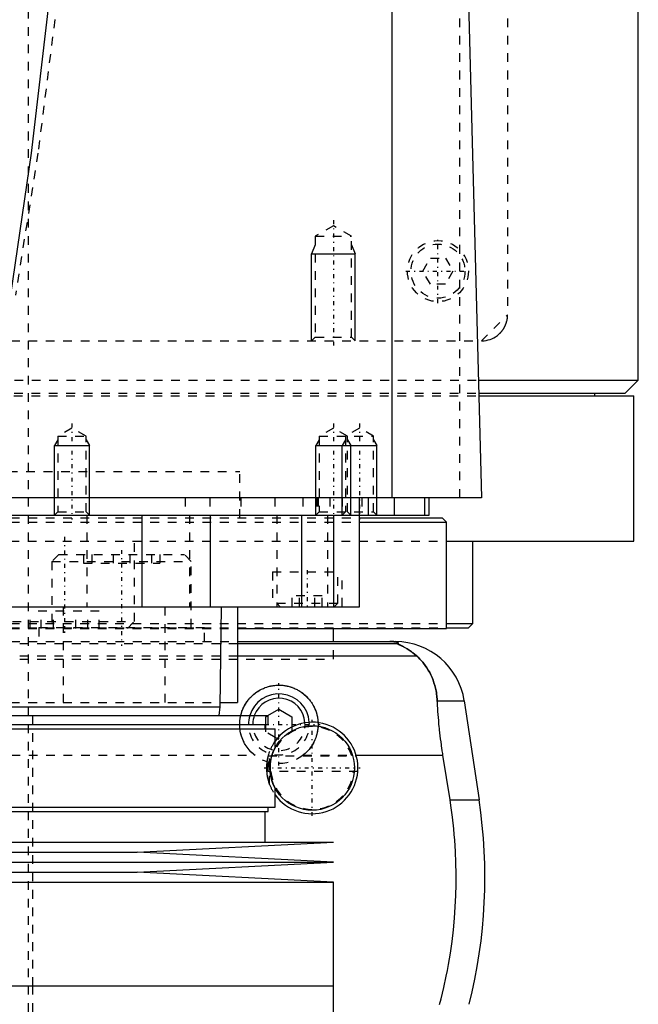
# Model space of a CAD drawing. Extents: x -90 to 90, y -139 to 487.
# Tile 6 of 14: x 9 to 80, y -42 to 71. Entities that reach past the tile are written whole.
import ezdxf

# ---------------------------------------------------------------- set-up
doc = ezdxf.new("R2010")
doc.units = 0
doc.linetypes.add('CENTER', pattern=[1.5, 0.45, -0.5, 0.05, -0.5])
doc.linetypes.add('DASHED', pattern=[2, 1, -1])
for name, color, linetype in [('AM_0', 7, 'CONTINUOUS'), ('AM_10', 7, 'CONTINUOUS'), ('AM_3', 7, 'DASHED'), ('AM_7', 7, 'CENTER')]:
    doc.layers.add(name, color=color, linetype=linetype)

msp = doc.modelspace()

# ---------------------------------------------------------------- linework, layer by layer
at = {"layer": 'AM_0', "color": 7, "linetype": 'CONTINUOUS'}
for p, q in [((80, 30), (80, 291.5)), ((51.74, 16.5), (51.74, 77.05)), ((60.5, 73.35), (62, 16.5)), ((61.61, 30), (80, 30)), ((78.5, 28.5), (80, 30)), ((61.65, 28.5), (78.5, 28.5)), ((75, 28.2), (75, 28.5)), ((61.66, 28.2), (79.5, 28.2)), ((79.5, 11.5), (79.5, 28.2)), ((62, 16.5), (-62, 16.5)), ((48, 4), (48, 16.5)), ((49, 16.5), (49, 14.5)), ((52, 14.5), (52, 16.5)), ((55.47, 16.5), (55.47, 14.5)), ((56, 14.5), (56, 16.5)), ((-56, 14.5), (56, 14.5)), ((13, 14.5), (13, 14.5)), ((23, 14.5), (23, 4)), ((30.85, 14.5), (30.85, 4)), ((41.36, 14.5), (41.36, 4)), ((45, 14.5), (45, 4)), ((48.01, 14.2), (57.5, 14.2)), ((48.01, 13.7), (58, 13.7)), ((58, 13.7), (57.5, 14.2)), ((58, 1.5), (58, 13.7)), ((58.06, 11.5), (79.5, 11.5)), ((61, 2.08), (61, 11.5)), ((-48, 4), (48, 4)), ((32, -7.5), (32.18, 4)), ((34, 4), (34, -7)), ((34.04, 1.5), (58, 1.5)), ((45, 0), (45, 1.5)), ((58.02, 1.58), (60.5, 1.58)), ((58.04, 2.08), (61, 2.08)), ((60.5, 1.58), (61, 2.08)), ((34, 0), (52.11, 0)), ((52.38, -0.25), (34, -0.25)), ((54.6, -1.69), (34, -1.69)), ((-32, -7.5), (32, -7.5)), ((31.9, -8.5), (32, -7.5)), ((32.01, -7), (34, -7)), ((37.48, -8.5), (38.75, -7.77)), ((38.75, -7.77), (40.25, -8.63)), ((56.93, -6.81), (60.02, -6.81)), ((60.02, -6.81), (61.72, -18.16)), ((-37.53, -8.5), (37.53, -8.5)), ((37.53, -9.5), (37.53, -8.5)), ((40.25, -8.63), (40.25, -9.79)), ((-38.33, -10), (38.33, -10)), ((-37.53, -9.5), (37.53, -9.5)), ((37.17, -10), (37.17, -9.5)), ((37.25, -10), (37.25, -9.5)), ((38.33, -12.16), (38.33, -10)), ((38.56, -11.12), (38.33, -10.99)), ((47.62, -13.03), (57.58, -13.03)), ((58.39, -18.16), (57.58, -13.03)), ((38.33, -19), (38.33, -16.84)), ((-38.33, -19), (38.33, -19)), ((37.53, -19.5), (37.53, -19)), ((58.39, -18.16), (61.72, -18.16)), ((-37.53, -19.5), (37.53, -19.5)), ((37.17, -23), (37.17, -19.5)), ((-45, -23), (45, -23)), ((22.5, -24.15), (45, -23)), ((-22.5, -24.15), (22.5, -24.15)), ((45, -25.3), (22.5, -24.15)), ((-45, -25.3), (45, -25.3)), ((22.5, -26.45), (45, -25.3)), ((-22.5, -26.45), (22.5, -26.45)), ((45, -27.6), (22.5, -26.45)), ((-45, -27.6), (45, -27.6)), ((45, -39.5), (45, -27.6)), ((-45, -39.5), (45, -39.5)), ((45, -52.9), (45, -39.5))]:
    msp.add_line(p, q, dxfattribs=at)
for points in [[(7.97, 39.77, 0), (10.36, 56.04, 0), (12.4, 73.35, 0)], [(52.38, -0.25, 0), (52.39, -0.25, 0), (52.41, -0.23, 0), (52.43, -0.22, 0), (52.44, -0.21, 0), (52.44, -0.2, 0), (52.45, -0.19, 0), (52.45, -0.17, 0), (52.45, -0.16, 0), (52.45, -0.14, 0), (52.43, -0.13, 0), (52.42, -0.12, 0), (52.41, -0.11, 0), (52.39, -0.1, 0), (52.35, -0.08, 0), (52.3, -0.07, 0), (52.23, -0.05, 0), (52.19, -0.04, 0), (52.17, -0.04, 0), (52.16, -0.04, 0), (52.15, -0.04, 0), (52.15, -0.04, 0), (52.13, -0.04, 0), (52.11, -0.03, 0), (52.1, -0.03, 0), (52.1, -0.03, 0), (52.08, -0.03, 0), (52.06, -0.03, 0), (52.05, -0.03, 0), (52.04, -0.02, 0), (52.01, -0.02, 0), (51.99, -0.02, 0), (51.96, -0.02, 0), (51.93, -0.01, 0), (51.91, -0.01, 0), (51.89, -0.01, 0), (51.87, -0.01, 0), (51.84, -0.01, 0), (51.82, -0.01, 0), (51.82, -0.01, 0), (51.81, -0.01, 0), (51.81, -0.01, 0), (51.8, -0.01, 0), (51.8, -0.01, 0), (51.79, -0.01, 0), (51.78, -0.01, 0), (51.78, -0.01, 0), (51.77, -0.01, 0), (51.77, -0.01, 0), (51.76, -0.01, 0), (51.76, 0, 0), (51.75, 0, 0), (51.74, 0, 0), (51.73, 0, 0), (51.73, 0, 0), (51.72, 0, 0), (51.72, 0, 0), (51.71, 0, 0), (51.7, 0, 0), (51.7, 0, 0), (51.69, 0, 0), (51.68, 0, 0), (51.68, 0, 0), (51.67, 0, 0), (51.67, 0, 0), (51.66, 0, 0), (51.65, 0, 0), (51.65, 0, 0), (51.64, 0, 0), (51.63, 0, 0), (51.63, 0, 0), (51.62, 0, 0), (51.61, 0, 0), (51.6, 0, 0), (51.6, 0, 0), (51.59, 0, 0), (51.58, 0, 0), (51.57, 0, 0), (51.57, 0, 0), (51.56, 0, 0), (51.55, 0, 0), (51.54, 0, 0), (51.53, 0, 0), (51.53, 0, 0), (51.52, 0, 0), (51.52, 0, 0), (51.51, 0, 0), (51.5, 0, 0), (51.49, 0, 0)], [(54.6, -1.69, 0), (54.51, -1.61, 0), (54.32, -1.45, 0), (54.14, -1.31, 0), (54.06, -1.24, 0), (53.97, -1.17, 0), (53.8, -1.05, 0), (53.63, -0.94, 0), (53.48, -0.84, 0), (53.33, -0.75, 0), (53.18, -0.67, 0), (53.12, -0.63, 0), (53.05, -0.59, 0), (52.93, -0.53, 0), (52.81, -0.48, 0), (52.7, -0.42, 0), (52.64, -0.4, 0), (52.63, -0.39, 0), (52.61, -0.38, 0), (52.6, -0.38, 0), (52.6, -0.37, 0), (52.58, -0.37, 0), (52.57, -0.36, 0), (52.55, -0.35, 0), (52.54, -0.35, 0), (52.52, -0.34, 0), (52.52, -0.34, 0), (52.51, -0.33, 0), (52.5, -0.33, 0), (52.48, -0.32, 0), (52.48, -0.32, 0), (52.47, -0.32, 0), (52.46, -0.31, 0), (52.45, -0.31, 0), (52.44, -0.3, 0), (52.44, -0.3, 0), (52.43, -0.3, 0), (52.42, -0.29, 0), (52.41, -0.29, 0), (52.4, -0.28, 0), (52.4, -0.28, 0), (52.39, -0.28, 0), (52.39, -0.28, 0), (52.39, -0.27, 0), (52.38, -0.27, 0), (52.38, -0.27, 0), (52.38, -0.26, 0), (52.38, -0.26, 0), (52.38, -0.26, 0), (52.38, -0.26, 0), (52.38, -0.26, 0), (52.38, -0.25, 0), (52.38, -0.25, 0)], [(56.93, -6.81, 0), (56.92, -6.65, 0), (56.89, -6.32, 0), (56.85, -5.99, 0), (56.82, -5.83, 0), (56.8, -5.66, 0), (56.73, -5.34, 0), (56.65, -5.03, 0), (56.55, -4.72, 0), (56.45, -4.42, 0), (56.33, -4.12, 0), (56.27, -3.97, 0), (56.2, -3.83, 0), (56.06, -3.55, 0), (55.9, -3.27, 0), (55.73, -3, 0), (55.55, -2.74, 0), (55.36, -2.49, 0), (55.26, -2.37, 0), (55.16, -2.25, 0), (54.94, -2.02, 0), (54.72, -1.8, 0), (54.6, -1.69, 0)], [(34.36, -8.5, 0), (34.38, -8.44, 0), (34.41, -8.33, 0), (34.44, -8.21, 0), (34.46, -8.15, 0), (34.48, -8.09, 0), (34.51, -7.98, 0), (34.56, -7.87, 0), (34.6, -7.76, 0), (34.65, -7.64, 0), (34.7, -7.54, 0), (34.73, -7.48, 0), (34.76, -7.43, 0), (34.81, -7.32, 0), (34.87, -7.22, 0), (34.93, -7.12, 0), (35, -7.02, 0), (35.07, -6.92, 0), (35.1, -6.87, 0), (35.13, -6.82, 0), (35.21, -6.73, 0), (35.28, -6.64, 0), (35.32, -6.59, 0), (35.35, -6.55, 0), (35.43, -6.46, 0), (35.51, -6.38, 0), (35.55, -6.34, 0), (35.59, -6.3, 0), (35.67, -6.22, 0), (35.76, -6.14, 0), (35.85, -6.06, 0), (35.94, -5.99, 0), (36.03, -5.92, 0), (36.08, -5.88, 0), (36.12, -5.85, 0), (36.22, -5.78, 0), (36.32, -5.71, 0), (36.43, -5.65, 0), (36.53, -5.59, 0), (36.64, -5.53, 0), (36.69, -5.5, 0), (36.75, -5.47, 0), (36.86, -5.42, 0), (36.97, -5.37, 0), (37.08, -5.32, 0), (37.19, -5.28, 0), (37.31, -5.24, 0), (37.37, -5.22, 0), (37.43, -5.2, 0), (37.54, -5.16, 0), (37.66, -5.13, 0), (37.78, -5.11, 0), (37.9, -5.08, 0), (38.02, -5.06, 0), (38.08, -5.05, 0), (38.14, -5.04, 0), (38.26, -5.03, 0), (38.38, -5.02, 0), (38.5, -5.01, 0), (38.62, -5, 0), (38.74, -5, 0), (38.79, -5, 0), (38.85, -5, 0), (38.97, -5.01, 0), (39.09, -5.01, 0), (39.15, -5.02, 0), (39.21, -5.02, 0), (39.33, -5.04, 0), (39.45, -5.05, 0), (39.51, -5.06, 0), (39.57, -5.08, 0), (39.69, -5.1, 0), (39.81, -5.13, 0), (39.93, -5.16, 0), (40.04, -5.19, 0), (40.16, -5.23, 0), (40.22, -5.25, 0), (40.28, -5.27, 0), (40.39, -5.31, 0), (40.51, -5.36, 0), (40.62, -5.41, 0), (40.73, -5.46, 0), (40.84, -5.51, 0), (40.89, -5.54, 0), (40.94, -5.57, 0), (41.05, -5.63, 0), (41.15, -5.69, 0), (41.25, -5.76, 0), (41.35, -5.83, 0), (41.45, -5.9, 0), (41.49, -5.93, 0), (41.54, -5.97, 0), (41.63, -6.04, 0), (41.72, -6.12, 0), (41.81, -6.2, 0), (41.89, -6.28, 0), (41.97, -6.36, 0), (42.01, -6.4, 0), (42.05, -6.44, 0), (42.13, -6.53, 0), (42.2, -6.61, 0), (42.28, -6.7, 0), (42.35, -6.8, 0), (42.42, -6.89, 0), (42.45, -6.94, 0), (42.49, -6.99, 0), (42.55, -7.09, 0), (42.61, -7.19, 0), (42.64, -7.24, 0), (42.67, -7.3, 0), (42.73, -7.4, 0), (42.79, -7.51, 0), (42.81, -7.56, 0), (42.84, -7.62, 0), (42.89, -7.73, 0), (42.93, -7.84, 0), (42.98, -7.95, 0), (43.02, -8.07, 0), (43.05, -8.18, 0), (43.07, -8.24, 0), (43.09, -8.3, 0), (43.12, -8.41, 0), (43.14, -8.53, 0), (43.17, -8.65, 0), (43.19, -8.77, 0), (43.21, -8.88, 0), (43.22, -8.94, 0), (43.22, -9, 0), (43.23, -9.12, 0), (43.24, -9.24, 0), (43.25, -9.29, 0)], [(57.58, -13.03, 0), (57.55, -12.86, 0), (57.5, -12.52, 0), (57.45, -12.18, 0), (57.43, -12.01, 0), (57.4, -11.84, 0), (57.36, -11.5, 0), (57.31, -11.15, 0), (57.27, -10.81, 0), (57.23, -10.46, 0), (57.19, -10.12, 0), (57.17, -9.94, 0), (57.15, -9.77, 0), (57.12, -9.42, 0), (57.09, -9.07, 0), (57.06, -8.72, 0), (57.03, -8.37, 0), (57, -8.03, 0), (56.99, -7.85, 0), (56.98, -7.68, 0), (56.96, -7.33, 0), (56.94, -6.99, 0), (56.93, -6.81, 0)], [(57.2, -41.62, 0), (57.37, -40.98, 0), (57.68, -39.69, 0), (57.96, -38.38, 0), (58.09, -37.72, 0), (58.21, -37.05, 0), (58.43, -35.73, 0), (58.62, -34.4, 0), (58.78, -33.07, 0), (58.9, -31.75, 0), (58.99, -30.44, 0), (59.03, -29.79, 0), (59.06, -29.15, 0), (59.09, -27.88, 0), (59.09, -26.64, 0), (59.07, -25.38, 0), (59.02, -24.1, 0), (58.94, -22.8, 0), (58.88, -22.14, 0), (58.82, -21.48, 0), (58.67, -20.16, 0), (58.5, -18.82, 0), (58.39, -18.16, 0)]]:
    msp.add_polyline3d(points, dxfattribs=at)
msp.add_circle((42.57, -14.5), 4.85, dxfattribs=at)
for centre, radius, start, end in [((52.11, -8), 8, 8.533, 90), ((38.75, -9.5), 3.5, 3.9224, 163.3985), ((38.75, -9.5), 3, 3.5139, 160.5288), ((42.57, -14.5), 5.25, 215.9506, 144.0494), ((2.39, -27.06), 60, 345.9622, 8.533)]:
    msp.add_arc(centre, radius, start, end, dxfattribs=at)
at = {"layer": 'AM_10', "color": 7, "linetype": 'CONTINUOUS'}
for p, q in [((42.93, 45.5), (42.5, 44.5)), ((47.07, 45.5), (47.5, 44.5)), ((42.5, 34.5), (42.5, 44.5)), ((42.5, 44.5), (47.5, 44.5)), ((47.5, 34.5), (47.5, 44.5)), ((13.38, 23.16), (13, 22.5)), ((16.62, 23.16), (17, 22.5)), ((43.38, 23.16), (43, 22.5)), ((46.38, 23.16), (46, 22.5)), ((46.62, 23.16), (47, 22.5)), ((49.62, 23.16), (50, 22.5)), ((13, 14.5), (13, 22.5)), ((13, 22.5), (17, 22.5)), ((17, 14.5), (17, 22.5)), ((43, 14.5), (43, 22.5)), ((43, 22.5), (50, 22.5)), ((46, 14.5), (46, 22.5)), ((47, 14.5), (47, 22.5)), ((50, 14.5), (50, 22.5))]:
    msp.add_line(p, q, dxfattribs=at)
at = {"layer": 'AM_3', "color": 6, "linetype": 'DASHED'}
for p, q in [((10, -70.5), (10, 403.5)), ((65, 313.5), (65, 37.5)), ((59.5, 16.5), (59.5, 75.49)), ((45, 47.69), (42.93, 46.5)), ((47.07, 46.5), (45, 47.69)), ((42.93, 46.5), (42.93, 34.93)), ((42.93, 46.5), (47.07, 46.5)), ((47.07, 34.93), (47.07, 46.5)), ((55.27, 42.5), (56.13, 44)), ((56.13, 44), (57.87, 44)), ((57.87, 44), (58.73, 42.5)), ((56.13, 41), (55.27, 42.5)), ((58.73, 42.5), (57.87, 41)), ((57.87, 41), (56.13, 41)), ((62, 34.5), (65, 37.5)), ((-62, 34.5), (62, 34.5)), ((42.93, 34.93), (42.5, 34.5)), ((42.93, 34.93), (47.07, 34.93)), ((47.5, 34.5), (47.07, 34.93)), ((-61.61, 30), (61.61, 30)), ((-61.65, 28.5), (61.65, 28.5)), ((-61.66, 28.2), (61.66, 28.2)), ((15, 24.5), (13.38, 23.56)), ((16.62, 23.56), (15, 24.5)), ((45, 24.5), (43.38, 23.56)), ((46.62, 23.56), (45, 24.5)), ((48, 24.5), (46.38, 23.56)), ((49.62, 23.56), (48, 24.5)), ((13.38, 23.56), (13.38, 14.88)), ((13.38, 23.56), (16.62, 23.56)), ((16.62, 14.88), (16.62, 23.56)), ((43.38, 23.56), (43.38, 14.88)), ((43.38, 23.56), (49.62, 23.56)), ((46.38, 23.56), (46.38, 14.88)), ((46.62, 14.88), (46.62, 23.56)), ((49.62, 14.88), (49.62, 23.56)), ((-34.25, 19.5), (34.25, 19.5)), ((34.25, 14.2), (34.25, 19.5)), ((28, 16.5), (28, 14.5)), ((30.84, 16.5), (30.84, 14.5)), ((34.38, 16.5), (34.38, 14.5)), ((38.29, 16.5), (38.29, 14.5)), ((41.5, 16.5), (41.5, 14.5)), ((43.09, 16.5), (43.09, 14.5)), ((43.24, 16.5), (43.24, 14.5)), ((44.59, 16.5), (44.59, 14.5)), ((46, 16.5), (46, 14.5)), ((48.25, 16.5), (48.25, 14.5)), ((13.38, 14.88), (13, 14.5)), ((13.38, 14.88), (16.62, 14.88)), ((17, 14.5), (16.62, 14.88)), ((43.38, 14.88), (43, 14.5)), ((43.38, 14.88), (49.62, 14.88)), ((46.38, 14.88), (46, 14.5)), ((47, 14.5), (46.62, 14.88)), ((50, 14.5), (49.62, 14.88)), ((-48.01, 14.2), (48.01, 14.2)), ((-48.01, 13.7), (48.01, 13.7)), ((16.7, 14.5), (16.7, 4)), ((28.48, 14.5), (28.48, 4)), ((38.5, 14.5), (38.5, 4)), ((44.34, 14.5), (44.34, 4)), ((-58.06, 11.5), (58.06, 11.5)), ((22.16, 2.3), (22.16, 11.5)), ((13.5, 10), (12.7, 9.2)), ((12.7, 9.2), (12.7, 1.6)), ((12.7, 9.2), (28.7, 9.2)), ((13.5, 10), (27.9, 10)), ((16.31, 10), (16.31, 9)), ((17.27, 10), (17.27, 9)), ((19.74, 10), (19.74, 9)), ((21.66, 10), (21.66, 9)), ((24.14, 10), (24.14, 9)), ((25.1, 10), (25.1, 9)), ((28.7, 9.2), (27.9, 10)), ((28.7, 1.6), (28.7, 9.2)), ((16.31, 9), (25.1, 9)), ((38, 8), (38, 4)), ((38, 8), (46, 8)), ((45.5, 4.4), (45.5, 8)), ((46, 4), (46, 8)), ((40.27, 4), (40.27, 5.25)), ((43.73, 5.25), (40.27, 5.25)), ((41.13, 4), (41.13, 5.25)), ((42.87, 4), (42.87, 5.25)), ((43.73, 4), (43.73, 5.25)), ((10.19, 1.5), (10.19, 3.5)), ((18.12, 3.5), (10.19, 3.5)), ((11.48, 1.5), (11.48, 3.5)), ((12.87, 1.5), (12.87, 3.5)), ((13.98, 4), (13.98, -7)), ((15.44, 1.5), (15.44, 3.5)), ((16.83, 1.5), (16.83, 3.5)), ((18.12, 1.5), (18.12, 3.5)), ((25.65, 4), (25.65, -7)), ((38.5, 4.4), (38.9, 4)), ((38.5, 4.4), (45.5, 4.4)), ((45.1, 4), (45.5, 4.4)), ((6.16, 2.3), (22.16, 2.3)), ((21.36, 1.5), (22.16, 2.3)), ((-58.04, 2.08), (58.04, 2.08)), ((-58.02, 1.58), (58.02, 1.58)), ((-34.04, 1.5), (34.04, 1.5)), ((11.2, 1.6), (11.2, 0)), ((11.2, 1.6), (30.2, 1.6)), ((15.21, 1.5), (15.21, 1.6)), ((20.59, 1.6), (20.59, 1.5)), ((30.2, 0), (30.2, 1.6)), ((45, 1.5), (45, 1.58)), ((-34, 0), (34, 0)), ((45, -2), (45, 0)), ((34, -0.25), (-34, -0.25)), ((-45, -2), (45, -2)), ((-45, -2), (45, -2)), ((34, -1.69), (-34, -1.69)), ((-32.01, -7), (32.01, -7)), ((10.5, -39.5), (10.5, -8.5)), ((37.25, -8.63), (37.48, -8.5)), ((37.25, -9.5), (37.25, -8.63)), ((37.25, -10.37), (37.25, -10)), ((40.25, -9.79), (40.25, -10.37)), ((38.33, -10.99), (37.25, -10.37)), ((38.75, -11.23), (38.56, -11.12)), ((40.25, -10.37), (38.75, -11.23)), ((-35.96, -13.03), (35.96, -13.03)), ((37.5, -14.9), (37.5, -13.16)), ((37.52, -13.1), (47.63, -13.1)), ((37.68, -16.4), (37.68, -12.6)), ((41.54, -13.03), (47.62, -13.03)), ((47.81, -14.9), (37.5, -14.9)), ((10.5, -70.5), (10.5, -39.5))]:
    msp.add_line(p, q, dxfattribs=at)
for points in [[(13.28, 73.35, 0), (11.09, 56.03, 0), (8.52, 39.76, 0)], [(62, 34.5, 0), (62.11, 34.5, 0), (62.32, 34.52, 0), (62.54, 34.55, 0), (62.65, 34.57, 0), (62.76, 34.6, 0), (62.98, 34.67, 0), (63.2, 34.75, 0), (63.41, 34.85, 0), (63.62, 34.97, 0), (63.82, 35.11, 0), (63.91, 35.19, 0), (64, 35.27, 0), (64.11, 35.37, 0), (64.14, 35.4, 0), (64.17, 35.43, 0), (64.18, 35.44, 0), (64.2, 35.46, 0), (64.23, 35.49, 0), (64.25, 35.52, 0), (64.28, 35.55, 0), (64.31, 35.58, 0), (64.34, 35.62, 0), (64.35, 35.63, 0), (64.36, 35.65, 0), (64.39, 35.69, 0), (64.42, 35.72, 0), (64.44, 35.76, 0), (64.47, 35.8, 0), (64.49, 35.83, 0), (64.51, 35.85, 0), (64.52, 35.87, 0), (64.55, 35.91, 0), (64.57, 35.95, 0), (64.6, 36, 0), (64.62, 36.04, 0), (64.64, 36.08, 0), (64.65, 36.1, 0), (64.67, 36.12, 0), (64.69, 36.17, 0), (64.71, 36.22, 0), (64.73, 36.26, 0), (64.75, 36.31, 0), (64.77, 36.36, 0), (64.78, 36.38, 0), (64.79, 36.4, 0), (64.81, 36.45, 0), (64.83, 36.5, 0), (64.84, 36.53, 0), (64.85, 36.55, 0), (64.86, 36.6, 0), (64.88, 36.65, 0), (64.89, 36.68, 0), (64.89, 36.71, 0), (64.91, 36.76, 0), (64.92, 36.81, 0), (64.93, 36.87, 0), (64.94, 36.92, 0), (64.95, 36.97, 0), (64.96, 37, 0), (64.96, 37.03, 0), (64.97, 37.08, 0), (64.98, 37.14, 0), (64.98, 37.19, 0), (64.99, 37.25, 0), (64.99, 37.3, 0), (65, 37.33, 0), (65, 37.36, 0), (65, 37.42, 0), (65, 37.47, 0), (65, 37.5, 0)], [(51.49, 0, 0), (51.5, 0, 0), (51.51, 0, 0), (51.52, 0, 0), (51.52, 0, 0), (51.53, 0, 0), (51.53, 0, 0), (51.54, 0, 0), (51.55, 0, 0), (51.56, 0, 0), (51.57, 0, 0), (51.57, 0, 0), (51.58, 0, 0), (51.59, 0, 0), (51.6, 0, 0), (51.6, 0, 0), (51.61, 0, 0), (51.62, 0, 0), (51.63, 0, 0), (51.63, 0, 0), (51.64, 0, 0), (51.65, 0, 0), (51.65, 0, 0), (51.66, 0, 0), (51.67, 0, 0), (51.67, 0, 0), (51.68, 0, 0), (51.68, 0, 0), (51.69, 0, 0), (51.7, 0, 0), (51.7, 0, 0), (51.71, 0, 0), (51.72, 0, 0), (51.72, 0, 0), (51.73, 0, 0), (51.73, 0, 0), (51.74, 0, 0), (51.75, 0, 0), (51.76, 0, 0), (51.76, -0.01, 0), (51.77, -0.01, 0), (51.77, -0.01, 0), (51.78, -0.01, 0), (51.78, -0.01, 0), (51.79, -0.01, 0), (51.8, -0.01, 0), (51.8, -0.01, 0), (51.81, -0.01, 0), (51.81, -0.01, 0), (51.82, -0.01, 0), (51.82, -0.01, 0), (51.84, -0.01, 0), (51.87, -0.01, 0), (51.89, -0.01, 0), (51.91, -0.01, 0), (51.93, -0.01, 0), (51.96, -0.02, 0), (51.99, -0.02, 0), (52.01, -0.02, 0), (52.04, -0.02, 0), (52.05, -0.03, 0), (52.06, -0.03, 0), (52.08, -0.03, 0), (52.1, -0.03, 0), (52.1, -0.03, 0), (52.11, -0.03, 0), (52.13, -0.04, 0), (52.15, -0.04, 0), (52.15, -0.04, 0), (52.16, -0.04, 0), (52.17, -0.04, 0), (52.19, -0.04, 0), (52.23, -0.05, 0), (52.3, -0.07, 0), (52.35, -0.08, 0), (52.39, -0.1, 0), (52.41, -0.11, 0), (52.42, -0.12, 0), (52.43, -0.13, 0), (52.45, -0.14, 0), (52.45, -0.16, 0), (52.45, -0.17, 0), (52.45, -0.19, 0), (52.44, -0.2, 0), (52.44, -0.21, 0), (52.43, -0.22, 0), (52.41, -0.23, 0), (52.39, -0.25, 0), (52.38, -0.25, 0)], [(52.38, -0.25, 0), (52.38, -0.25, 0), (52.38, -0.26, 0), (52.38, -0.26, 0), (52.38, -0.26, 0), (52.38, -0.26, 0), (52.38, -0.26, 0), (52.38, -0.27, 0), (52.38, -0.27, 0), (52.38, -0.27, 0), (52.39, -0.27, 0), (52.39, -0.28, 0), (52.39, -0.28, 0), (52.4, -0.28, 0), (52.41, -0.28, 0), (52.41, -0.29, 0), (52.42, -0.29, 0), (52.43, -0.3, 0), (52.43, -0.3, 0), (52.44, -0.3, 0), (52.45, -0.31, 0), (52.46, -0.31, 0), (52.46, -0.31, 0), (52.47, -0.32, 0), (52.48, -0.32, 0), (52.49, -0.33, 0), (52.5, -0.33, 0), (52.5, -0.33, 0), (52.51, -0.34, 0), (52.53, -0.34, 0), (52.54, -0.35, 0), (52.55, -0.35, 0), (52.57, -0.36, 0), (52.57, -0.36, 0), (52.58, -0.37, 0), (52.6, -0.37, 0), (52.61, -0.38, 0), (52.66, -0.4, 0), (52.76, -0.45, 0), (52.88, -0.51, 0), (53, -0.57, 0), (53.06, -0.6, 0), (53.13, -0.64, 0), (53.27, -0.72, 0), (53.43, -0.81, 0), (53.59, -0.91, 0), (53.76, -1.02, 0), (53.94, -1.15, 0), (54.03, -1.21, 0), (54.12, -1.29, 0), (54.31, -1.44, 0), (54.5, -1.6, 0), (54.6, -1.69, 0)], [(54.6, -1.69, 0), (54.72, -1.8, 0), (54.94, -2.02, 0), (55.16, -2.25, 0), (55.26, -2.37, 0), (55.36, -2.49, 0), (55.55, -2.74, 0), (55.73, -3, 0), (55.9, -3.27, 0), (56.06, -3.55, 0), (56.2, -3.83, 0), (56.27, -3.98, 0), (56.33, -4.12, 0), (56.45, -4.42, 0), (56.55, -4.72, 0), (56.65, -5.03, 0), (56.73, -5.34, 0), (56.8, -5.66, 0), (56.82, -5.83, 0), (56.85, -5.99, 0), (56.89, -6.32, 0), (56.92, -6.65, 0), (56.93, -6.81, 0)], [(34.25, -9.5, 0), (34.25, -9.47, 0), (34.25, -9.42, 0), (34.25, -9.36, 0), (34.25, -9.33, 0), (34.25, -9.31, 0), (34.26, -9.25, 0), (34.26, -9.2, 0), (34.26, -9.14, 0), (34.27, -9.09, 0), (34.27, -9.03, 0), (34.28, -9, 0), (34.28, -8.97, 0), (34.29, -8.92, 0), (34.3, -8.86, 0), (34.3, -8.81, 0), (34.31, -8.75, 0), (34.32, -8.7, 0), (34.33, -8.67, 0), (34.33, -8.64, 0), (34.34, -8.58, 0), (34.36, -8.53, 0), (34.36, -8.5, 0)], [(34.28, -10, 0), (34.27, -9.92, 0), (34.26, -9.75, 0), (34.25, -9.58, 0), (34.25, -9.5, 0)], [(35.96, -13.03, 0), (35.89, -12.97, 0), (35.74, -12.84, 0), (35.6, -12.71, 0), (35.53, -12.64, 0), (35.46, -12.57, 0), (35.33, -12.43, 0), (35.21, -12.28, 0), (35.09, -12.12, 0), (34.98, -11.96, 0), (34.87, -11.79, 0), (34.82, -11.7, 0), (34.78, -11.61, 0), (34.69, -11.43, 0), (34.6, -11.25, 0), (34.53, -11.06, 0), (34.46, -10.87, 0), (34.41, -10.68, 0), (34.38, -10.58, 0), (34.36, -10.48, 0), (34.32, -10.29, 0), (34.29, -10.1, 0), (34.28, -10, 0)], [(43.25, -9.7, 0), (43.24, -9.8, 0), (43.22, -10.01, 0), (43.19, -10.22, 0), (43.17, -10.33, 0), (43.15, -10.43, 0), (43.1, -10.64, 0), (43.04, -10.85, 0), (42.97, -11.06, 0), (42.89, -11.26, 0), (42.8, -11.46, 0), (42.75, -11.56, 0), (42.7, -11.66, 0), (42.59, -11.84, 0), (42.47, -12.03, 0), (42.35, -12.2, 0), (42.22, -12.37, 0), (42.08, -12.53, 0), (42, -12.61, 0), (41.93, -12.68, 0), (41.78, -12.83, 0), (41.62, -12.96, 0), (41.54, -13.03, 0)], [(43.25, -9.29, 0), (43.25, -9.36, 0), (43.25, -9.49, 0), (43.25, -9.63, 0), (43.25, -9.7, 0)], [(38.33, -12.16, 0), (38.32, -12.17, 0), (38.3, -12.2, 0), (38.27, -12.27, 0), (38.24, -12.33, 0), (38.21, -12.39, 0), (38.17, -12.48, 0), (38.15, -12.51, 0), (38.14, -12.54, 0), (38.13, -12.56, 0), (38.12, -12.57, 0), (38.11, -12.6, 0), (38.1, -12.64, 0), (38.08, -12.68, 0), (38.07, -12.72, 0), (38.05, -12.76, 0), (38.04, -12.78, 0), (38.03, -12.8, 0), (38.02, -12.84, 0), (38, -12.89, 0), (37.98, -12.94, 0), (37.97, -12.99, 0), (37.95, -13.04, 0), (37.94, -13.07, 0), (37.93, -13.1, 0), (37.91, -13.16, 0), (37.9, -13.22, 0), (37.88, -13.29, 0), (37.86, -13.36, 0), (37.84, -13.43, 0), (37.84, -13.47, 0), (37.83, -13.51, 0), (37.81, -13.6, 0), (37.8, -13.65, 0), (37.8, -13.67, 0), (37.79, -13.68, 0), (37.79, -13.69, 0), (37.79, -13.7, 0), (37.79, -13.72, 0), (37.79, -13.74, 0), (37.78, -13.75, 0), (37.78, -13.77, 0), (37.78, -13.79, 0), (37.78, -13.8, 0), (37.77, -13.81, 0), (37.77, -13.83, 0), (37.77, -13.84, 0), (37.77, -13.86, 0), (37.76, -13.88, 0), (37.76, -13.9, 0), (37.76, -13.91, 0), (37.76, -13.92, 0), (37.76, -13.94, 0), (37.75, -13.96, 0), (37.75, -13.98, 0), (37.75, -14, 0), (37.75, -14.02, 0), (37.75, -14.03, 0), (37.75, -14.04, 0), (37.74, -14.07, 0), (37.74, -14.09, 0), (37.74, -14.1, 0), (37.74, -14.11, 0), (37.74, -14.13, 0), (37.74, -14.15, 0), (37.74, -14.16, 0), (37.74, -14.17, 0), (37.73, -14.19, 0), (37.73, -14.22, 0), (37.73, -14.24, 0), (37.73, -14.26, 0), (37.73, -14.28, 0), (37.73, -14.3, 0), (37.73, -14.31, 0), (37.73, -14.33, 0), (37.73, -14.35, 0), (37.73, -14.37, 0), (37.73, -14.4, 0), (37.73, -14.42, 0), (37.73, -14.43, 0), (37.73, -14.44, 0), (37.73, -14.47, 0), (37.73, -14.49, 0), (37.73, -14.5, 0), (37.73, -14.51, 0), (37.73, -14.53, 0), (37.73, -14.56, 0), (37.73, -14.57, 0), (37.73, -14.58, 0), (37.73, -14.6, 0), (37.73, -14.63, 0), (37.73, -14.65, 0), (37.73, -14.67, 0), (37.73, -14.69, 0), (37.73, -14.7, 0), (37.73, -14.72, 0), (37.73, -14.74, 0), (37.73, -14.76, 0), (37.73, -14.78, 0), (37.73, -14.81, 0), (37.74, -14.83, 0), (37.74, -14.84, 0), (37.74, -14.85, 0), (37.74, -14.87, 0), (37.74, -14.89, 0), (37.74, -14.9, 0), (37.74, -14.91, 0), (37.74, -14.93, 0), (37.75, -14.96, 0), (37.75, -14.97, 0), (37.75, -14.98, 0), (37.75, -15, 0), (37.75, -15.02, 0), (37.75, -15.04, 0), (37.76, -15.06, 0), (37.76, -15.08, 0), (37.76, -15.09, 0), (37.76, -15.1, 0), (37.76, -15.12, 0), (37.77, -15.14, 0), (37.77, -15.16, 0), (37.77, -15.17, 0), (37.77, -15.19, 0), (37.78, -15.2, 0), (37.78, -15.21, 0), (37.78, -15.23, 0), (37.78, -15.25, 0), (37.79, -15.26, 0), (37.79, -15.28, 0), (37.79, -15.3, 0), (37.79, -15.31, 0), (37.79, -15.32, 0), (37.8, -15.33, 0), (37.8, -15.35, 0), (37.81, -15.4, 0), (37.83, -15.49, 0), (37.84, -15.53, 0), (37.84, -15.57, 0), (37.86, -15.64, 0), (37.88, -15.71, 0), (37.9, -15.78, 0), (37.91, -15.84, 0), (37.93, -15.9, 0), (37.94, -15.93, 0), (37.95, -15.96, 0), (37.97, -16.01, 0), (37.98, -16.06, 0), (38, -16.11, 0), (38.02, -16.16, 0), (38.03, -16.2, 0), (38.04, -16.22, 0), (38.05, -16.24, 0), (38.07, -16.28, 0), (38.08, -16.32, 0), (38.1, -16.36, 0), (38.11, -16.4, 0), (38.12, -16.43, 0), (38.13, -16.44, 0), (38.14, -16.46, 0), (38.15, -16.49, 0), (38.17, -16.52, 0), (38.21, -16.61, 0), (38.24, -16.67, 0), (38.27, -16.73, 0), (38.3, -16.8, 0), (38.32, -16.83, 0), (38.33, -16.84, 0)], [(37.68, -12.6, 0), (37.65, -12.67, 0), (37.6, -12.81, 0), (37.55, -12.97, 0), (37.53, -13.06, 0), (37.52, -13.07, 0), (37.51, -13.1, 0), (37.51, -13.13, 0), (37.5, -13.15, 0), (37.5, -13.16, 0), (37.49, -13.19, 0), (37.48, -13.23, 0), (37.47, -13.26, 0), (37.47, -13.29, 0), (37.46, -13.32, 0), (37.45, -13.34, 0), (37.45, -13.36, 0), (37.44, -13.39, 0), (37.44, -13.42, 0), (37.43, -13.46, 0), (37.42, -13.49, 0), (37.42, -13.53, 0), (37.41, -13.55, 0), (37.41, -13.57, 0), (37.4, -13.6, 0), (37.4, -13.64, 0), (37.39, -13.68, 0), (37.38, -13.73, 0), (37.38, -13.77, 0), (37.37, -13.79, 0), (37.37, -13.81, 0), (37.36, -13.86, 0), (37.36, -13.9, 0), (37.35, -13.95, 0), (37.35, -13.99, 0), (37.35, -14.04, 0), (37.34, -14.06, 0), (37.34, -14.09, 0), (37.34, -14.14, 0), (37.33, -14.18, 0), (37.33, -14.23, 0), (37.33, -14.28, 0), (37.33, -14.33, 0), (37.33, -14.35, 0), (37.33, -14.38, 0), (37.33, -14.43, 0), (37.33, -14.48, 0), (37.33, -14.5, 0), (37.33, -14.52, 0), (37.33, -14.57, 0), (37.33, -14.62, 0), (37.33, -14.65, 0), (37.33, -14.67, 0), (37.33, -14.72, 0), (37.33, -14.77, 0), (37.33, -14.82, 0), (37.34, -14.86, 0), (37.34, -14.91, 0), (37.34, -14.94, 0), (37.35, -14.96, 0), (37.35, -15.01, 0), (37.35, -15.05, 0), (37.36, -15.1, 0), (37.36, -15.14, 0), (37.37, -15.19, 0), (37.37, -15.21, 0), (37.38, -15.23, 0), (37.38, -15.27, 0), (37.39, -15.32, 0), (37.4, -15.36, 0), (37.4, -15.4, 0), (37.41, -15.43, 0), (37.41, -15.45, 0), (37.42, -15.47, 0), (37.42, -15.51, 0), (37.43, -15.54, 0), (37.44, -15.58, 0), (37.44, -15.61, 0), (37.45, -15.64, 0), (37.45, -15.66, 0), (37.46, -15.68, 0), (37.47, -15.71, 0), (37.47, -15.74, 0), (37.48, -15.77, 0), (37.49, -15.81, 0), (37.5, -15.84, 0), (37.5, -15.85, 0), (37.51, -15.87, 0), (37.51, -15.9, 0), (37.52, -15.93, 0), (37.53, -15.94, 0), (37.53, -15.96, 0), (37.54, -15.98, 0), (37.55, -16.01, 0), (37.55, -16.03, 0), (37.56, -16.04, 0), (37.56, -16.07, 0), (37.57, -16.09, 0), (37.6, -16.19, 0), (37.65, -16.33, 0), (37.68, -16.4, 0)]]:
    msp.add_polyline3d(points, dxfattribs=at)
for centre, radius in [((57, 42.5), 3.5), ((57, 42.5), 3.1), ((38.75, -9.5), 4.5)]:
    msp.add_circle(centre, radius, dxfattribs=at)
for centre, radius, start, end in [((38.75, -9.5), 3.5, 163.3985, 3.9224), ((38.75, -9.5), 3, 160.5288, 3.5139), ((42.57, -14.5), 4.75, 17.1418, 162.8582), ((42.57, -14.5), 5.25, 144.0494, 158.7998), ((42.57, -14.5), 4.75, 184.8306, 355.1694), ((42.57, -14.5), 5.25, 201.2002, 215.9506)]:
    msp.add_arc(centre, radius, start, end, dxfattribs=at)
at = {"layer": 'AM_7', "color": 4, "linetype": 'CENTER'}
for p, q in [((45, 48.35), (45, 33.84)), ((57, 38.83), (57, 46.17)), ((53.33, 42.5), (60.67, 42.5)), ((15, 25), (15, 14)), ((45, 25), (45, 14)), ((48, 25), (48, 14)), ((14.16, 12), (14.16, 1)), ((20.7, 10.5), (20.7, -0.5)), ((42, 8.2), (42, 3.8)), ((38.75, -14.23), (38.75, -4.77)), ((42.57, -20.01), (42.57, -8.99)), ((34.03, -9.5), (43.48, -9.5)), ((37.06, -14.5), (48.09, -14.5))]:
    msp.add_line(p, q, dxfattribs=at)

doc.saveas('drawing.dxf')
